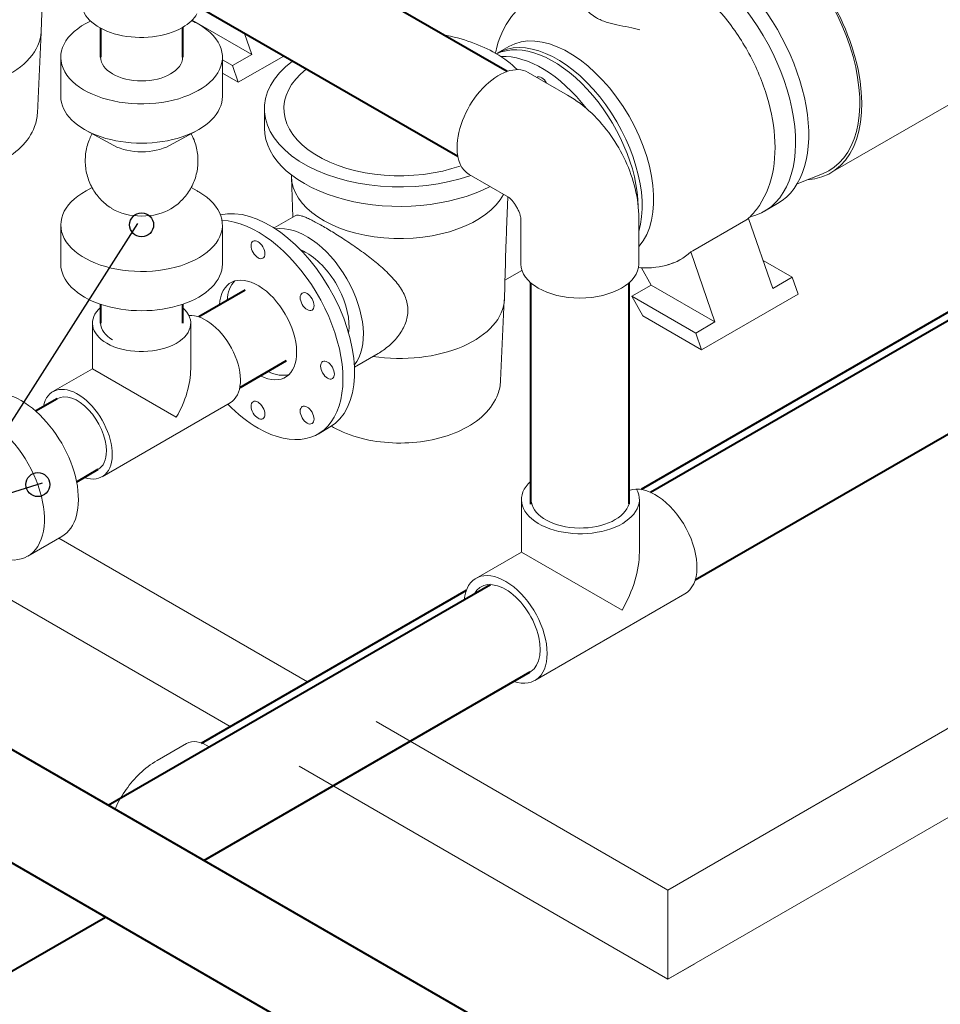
# Model space of a CAD drawing. Extents: x 4114239 to 5838486, y 780458 to 1383318.
# Tile 33 of 231: x 4342633 to 4345192, y 1005059 to 1007795. Entities that reach past the tile are written whole.
import ezdxf

# ---------------------------------------------------------------- set-up
doc = ezdxf.new("R2010")
doc.units = 0
doc.header["$MEASUREMENT"] = 0

msp = doc.modelspace()

# ---------------------------------------------------------------- linework, layer by layer
at = {"linetype": 'Continuous', "lineweight": 40, "extrusion": (5.55112e-17, 0.816497, 0.57735)}
for p, q in [((4343987.6925, 1007651.4992, 0), (4343246.6008, 1008079.3686, 0)), ((4343851.1045, 1007414.9218, 0), (4343110.0128, 1007842.7913)), ((4342858.2097, 1007771.7411, 0), (4342858.2097, 1007691.1129)), ((4343085.8564, 1007773.8755, 0), (4343085.8564, 1007691.1129, 0)), ((4344386.3616, 1006481.7876, 0), (4346533.9942, 1007721.7238, 0)), ((4344361.3492, 1006490.6668), (4346276.6909, 1007596.4898)), ((4344510.7125, 1006238.1451), (4346670.5822, 1007485.1465, 0)), ((4343260.1139, 1007043.9531), (4343130.9408, 1006969.375)), ((4344053.6849, 1006448.4531), (4344053.6849, 1007064.0422, 0)), ((4344326.8609, 1006450.1759, 0), (4344326.8609, 1007064.0422, 0)), ((4342858.168, 1007004.3656), (4342858.1581, 1006951.8647)), ((4343085.8147, 1007004.3373, 0), (4343085.8048, 1006951.8361)), ((4343373.9372, 1006846.8053), (4343244.7641, 1006772.2272, 0)), ((4342736.9085, 1006741.8803), (4342677.4606, 1006707.5581)), ((4342850.7318, 1006544.7325, 0), (4342791.284, 1006510.4103)), ((4342879.396, 1005611.7405), (4343942.2035, 1006225.3527, 0)), ((4343138.7888, 1005784.8212), (4343874.6678, 1006209.6812, 0)), ((4345739.0232, 1003960.734, 0), (4342083.1403, 1006071.459, 0)), ((4343144.5612, 1005458.6473, 0), (4344051.7417, 1005982.4082)), ((4345541.3025, 1003759.4516, 0), (4341946.5523, 1005834.8816, 0)), ((4338665.95, 1002872.92, 0), (4342871.3852, 1005300.9291, 0))]:
    msp.add_line(p, q, dxfattribs=at)
at = {"color": 0, "linetype": 'Continuous', "lineweight": 0, "extrusion": (5.55112e-17, 0.816497, 0.57735)}
for p, q in [((4342692.57, 1007761.5617), (4342695.1564, 1007840.7084)), ((4343278.1171, 1007698.9424), (4343112.849, 1007794.3599)), ((4342682.256, 1007535.6405), (4342692.5208, 1007760.3039, 0)), ((4343257.7764, 1007757.48, 0), (4343278.1171, 1007698.9424)), ((4343278.1171, 1007698.9424), (4343224.4602, 1007667.9636)), ((4343960.3028, 1007702.309, 0), (4343992.4969, 1007720.8962, 0)), ((4345481.2385, 1007712.3203, 0), (4344887.2601, 1007369.3867, 0)), ((4342747.4217, 1007582.0676, 0), (4342747.4217, 1007691.1129, 0)), ((4343196.6444, 1007582.0676), (4343196.6444, 1007691.1129, 0)), ((4343196.6444, 1007684.0231), (4343224.4602, 1007667.9636)), ((4343224.4602, 1007667.9636), (4343240.6195, 1007621.4595, 0)), ((4343366.9951, 1007694.4225, 0), (4343240.6195, 1007621.4595, 0)), ((4343240.6195, 1007621.4595, 0), (4343196.6444, 1007646.8486)), ((4344046.6524, 1007649.0023, 0), (4344156.1123, 1007585.8056)), ((4343313.5009, 1007493.9877), (4343313.5009, 1007547.9664)), ((4342894.8899, 1007445.7265), (4342817.7467, 1007487.8232, 0)), ((4343049.1762, 1007445.7265), (4343126.3194, 1007487.8232, 0)), ((4344794.2783, 1007339.4694, 0), (4344864.9033, 1007367.2435, 0)), ((4343388.7659, 1007360.8791, 0), (4343388.7659, 1007363.574)), ((4343392.4344, 1007246.9758, 0), (4343388.8195, 1007357.5974, 0)), ((4343882.7468, 1007365.1095, 0), (4343992.1088, 1007301.9693, 0)), ((4342834.4866, 1007328.5712, 0), (4342817.7467, 1007319.4363)), ((4343109.5795, 1007328.5712, 0), (4343126.3194, 1007319.4363)), ((4343986.5775, 1007211.2018), (4343989.5911, 1007303.4229, 0)), ((4344739.8017, 1007284.2515), (4344703.2077, 1007263.1239, 0)), ((4343398.863, 1007250.6874, 0), (4343340.0413, 1007216.7267, 0)), ((4344026.3673, 1007116.3514, 0), (4344026.3673, 1007242.6318)), ((4344354.1785, 1007116.3514, 0), (4344354.1785, 1007242.7449)), ((4344651.3645, 1007238.2309), (4344504.0181, 1007153.1605, 0)), ((4344659.2497, 1007242.7834), (4344651.3645, 1007238.2309)), ((4344726.7852, 1007048.4262, 0), (4344659.2497, 1007242.7834)), ((4342747.4217, 1007116.1466, 0), (4342747.4217, 1007225.192, 0)), ((4343196.6444, 1007116.1466), (4343196.6444, 1007225.192)), ((4344504.0181, 1007153.1605, 0), (4344498.2792, 1007149.8471)), ((4344498.2792, 1007149.8471), (4344565.8147, 1006955.4898)), ((4344780.442, 1007079.405, 0), (4344699.853, 1007125.933)), ((4343980.2677, 1007018.1091, 0), (4343982.854, 1007097.2558)), ((4344029.2941, 1007098.5483, 0), (4343982.0041, 1007071.2454)), ((4344388.2476, 1007058.0082), (4344361.495, 1007106.0007, 0)), ((4344435.143, 1005376.1343), (4347439.9255, 1007110.9462, 0)), ((4344780.442, 1007079.405, 0), (4344726.7852, 1007048.4262, 0)), ((4344796.6013, 1007032.9008, 0), (4344780.442, 1007079.405, 0)), ((4344388.2476, 1007058.0082), (4344334.5908, 1007027.0294)), ((4344565.8147, 1006955.4898), (4344388.2476, 1007058.0082)), ((4343969.9537, 1006792.1879), (4343980.2184, 1007016.8513)), ((4344365.1473, 1006972.2131, 0), (4344334.5908, 1007027.0294)), ((4344334.5908, 1007027.0294), (4344512.1579, 1006924.511, 0)), ((4344796.6013, 1007032.9008, 0), (4344528.3172, 1006878.0069, 0)), ((4344528.3172, 1006878.0069, 0), (4344365.1473, 1006972.2131, 0)), ((4342835.3729, 1006951.8551, 0), (4342835.3729, 1006825.0151)), ((4343108.5488, 1006951.8551, 0), (4343108.5488, 1006825.0151)), ((4344565.8147, 1006955.4898), (4344512.1579, 1006924.511, 0)), ((4344512.1579, 1006924.511, 0), (4344528.3172, 1006878.0069, 0)), ((4343629.4118, 1006867.6761), (4343563.5272, 1006829.6377, 0)), ((4344435.143, 1005128.304, 0), (4347439.9255, 1006863.1159)), ((4342835.3729, 1006825.0151), (4342725.5262, 1006761.5951, 0)), ((4342835.3729, 1006825.0151, 0), (4343068.5431, 1006690.3942, 0)), ((4343218.3955, 1006730.7169), (4342862.1142, 1006525.0178)), ((4343462.5037, 1006643.8376, 0), (4343494.6978, 1006662.4249, 0)), ((4344027.7306, 1006315.5255, 0), (4344027.7306, 1006461.29, 0)), ((4344355.5418, 1006315.5255, 0), (4344355.5418, 1006461.29, 0)), ((4342749.8605, 1006358.5674, 0), (4342655.4245, 1006304.0448, 0)), ((4342741.6896, 1006353.85), (4343433.0326, 1005954.703, 0)), ((4344027.7306, 1006315.5255, 0), (4343901.4949, 1006242.6433, 0)), ((4344307.535, 1006153.9804, 0), (4344027.7306, 1006315.5255, 0)), ((4343218.4053, 1005830.7878, 0), (4342458.8774, 1006269.3015)), ((4344481.7775, 1006199.1459, 0), (4344065.4005, 1005958.7505)), ((4343624.2558, 1005844.3002), (4344435.143, 1005376.1343)), ((4343096.6674, 1005783.284, 0), (4343015.1091, 1005736.1962, 0)), ((4344435.143, 1005128.304), (4343409.6285, 1005720.3851, 0)), ((4344435.143, 1005128.304), (4344435.143, 1005376.1343)), ((4344509.5683, 1005171.2734), (4344435.143, 1005128.304))]:
    msp.add_line(p, q, dxfattribs=at)
for p, q in [((4342453.0015, 1006431.695), (4342961.4981, 1007229.1467, 0)), ((4342696.0509, 1006507.1112, 0), (4342453.0015, 1006431.695))]:
    msp.add_line(p, q)
for centre in [(4342972.033, 1007225.192, 0), (4342683.5244, 1006503.2243, 0)]:
    msp.add_circle(centre, 33.3336)
at = {"color": 0, "linetype": 'Continuous', "lineweight": 0, "extrusion": (-6.29482e-17, 2.20052e-16, -1)}
for centre, major_axis, start_param, end_param in [((4344678.3021, 1007731.3126), (-208.958, 361.9259), 0.756666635, 3.421407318), ((4344084.3183, 1007611.4231), (-13.6588, 23.6577), 0.003873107, 1.56692322)]:
    msp.add_ellipse(centre, major_axis=major_axis, ratio=0.577350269, start_param=start_param, end_param=end_param, dxfattribs=at)
at = {"color": 0, "linetype": 'Continuous', "lineweight": 0, "extrusion": (-7.43708e-18, 1.23904e-16, -1)}
for centre, major_axis, start_param, end_param in [((4344678.3021, 1007731.3126), (-205.0618, 355.1774), 0.76290524, 3.227994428), ((4342637.5548, 1006553.0866), (-112.3057, 194.5191), 0, 3.141592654), ((4342543.1188, 1006498.5639), (-112.3057, 194.5191), 5.497787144, 10.238354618)]:
    msp.add_ellipse(centre, major_axis=major_axis, ratio=0.577350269, start_param=start_param, end_param=end_param, dxfattribs=at)
at = {"color": 0, "linetype": 'Continuous', "lineweight": 0, "extrusion": (-1.48742e-17, 2.47807e-16, -1)}
for centre, major_axis, start_param, end_param in [((4344530.8436, 1007646.1774), (208.958, -361.9259), 4.268037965, 6.283185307), ((4344494.2496, 1007625.0498, 0), (208.958, -361.9259), 4.286226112, 6.460022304), ((4343430.5576, 1007010.927, 0), (-111.743, 193.5445), 0.211135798, 2.930456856)]:
    msp.add_ellipse(centre, major_axis=major_axis, ratio=0.577350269, start_param=start_param, end_param=end_param, dxfattribs=at)
at = {"color": 0, "linetype": 'Continuous', "lineweight": 0, "extrusion": (3.79844e-17, 2.22045e-16, -1)}
for start_param, end_param in [(0.785398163, 3.141592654), (0.316182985, 0.785398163)]:
    msp.add_ellipse((4342970.1183, 1007840.8823, 0), major_axis=(163.9056, 0), ratio=0.577350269, start_param=start_param, end_param=end_param, dxfattribs=at)
at = {"color": 0, "linetype": 'Continuous', "lineweight": 0, "extrusion": (1.10799e-16, 2.22045e-16, -1)}
for centre, major_axis, start_param, end_param in [((4342972.033, 1007691.1129, 0), (224.6114, 0), 5.497787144, 10.311843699), ((4342972.033, 1007691.1129, 0), (224.6114, 0), 5.38135759, 5.497787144), ((4342972.033, 1007582.0676), (224.6114, 0), 0, 3.141592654), ((4342972.033, 1007492.8487), (112.3057, 0), 0.813576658, 2.328015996), ((4342972.033, 1007225.192, 0), (224.6114, 0), 5.497787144, 10.238354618), ((4342972.033, 1007225.192, 0), (224.6114, 0), 5.46960865, 5.497787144), ((4342972.033, 1007314.4109), (112.3057, 0), 0.75876046, 2.382832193), ((4342972.033, 1007116.1466), (224.6114, 0), 0, 3.141592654)]:
    msp.add_ellipse(centre, major_axis=major_axis, ratio=0.577350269, start_param=start_param, end_param=end_param, dxfattribs=at)
at = {"color": 0, "linetype": 'Continuous', "lineweight": 0, "extrusion": (7.31982e-17, 2.22045e-16, -1)}
for centre in [(4342402.3928, 1007764.7225, 0), (4343690.0905, 1007021.2699)]:
    msp.add_ellipse(centre, major_axis=(290.2289, 0), ratio=0.577350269, start_param=0.018864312, end_param=1.832228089, dxfattribs=at)
at = {"color": 0, "linetype": 'Continuous', "lineweight": 0, "extrusion": (7.67466e-17, 1.66533e-16, -1)}
for start_param, end_param in [(5.0365543, 5.497787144), (5.497787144, 5.759578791), (1.020502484, 3.796260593)]:
    msp.add_ellipse((4343690.0905, 1007547.9664, 0), major_axis=(376.5896, 0), ratio=0.577350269, start_param=start_param, end_param=end_param, dxfattribs=at)
at = {"color": 0, "linetype": 'Continuous', "lineweight": 0, "extrusion": (-3.51927e-17, 1.71978e-16, -1)}
for centre, major_axis, start_param, end_param in [((4344159.4378, 1007431.7461), (166.9409, -289.1501), 3.141592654, 6.098633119), ((4344127.2437, 1007413.1589), (166.9409, -289.1501), 3.126810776, 5.777186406), ((4344116.5124, 1007406.9631), (166.9409, -289.1501), 3.192275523, 5.481257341), ((4344084.3183, 1007388.3758, 0), (166.9409, -289.1501), 3.425104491, 4.481655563), ((4343327.757, 1006951.575), (166.9409, -289.1501), 3.311617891, 6.283185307), ((4343295.5629, 1006932.9877, 0), (166.9409, -289.1501), 3.489793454, 7.068583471), ((4343430.5576, 1007010.927, 0), (83.4704, -144.575), 3.787789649, 3.926990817), ((4343430.5576, 1007010.927, 0), (83.4704, -144.575), 3.926990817, 5.636988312), ((4343150.1015, 1006849.0056, 0), (-68.294, 118.2887), 0.27909014, 3.141592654), ((4342793.8202, 1006643.3064, 0), (-68.294, 118.2887), 5.697499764, 10.010463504), ((4343295.5629, 1006932.9877, 0), (166.9409, -289.1501), 0.785398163, 1.149338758)]:
    msp.add_ellipse(centre, major_axis=major_axis, ratio=0.577350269, start_param=start_param, end_param=end_param, dxfattribs=at)
at = {"color": 0, "linetype": 'Continuous', "lineweight": 0, "extrusion": (2.73488e-17, 1.66533e-16, -1)}
msp.add_ellipse((4342972.033, 1007691.1129, 0), major_axis=(-113.8233, 0), ratio=0.577350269, start_param=3.141592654, end_param=6.283185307, dxfattribs=at)
at = {"color": 0, "linetype": 'Continuous', "lineweight": 0, "extrusion": (-2.03185e-17, 7.58296e-17, -1)}
for start_param, end_param in [(0.785398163, 3.141592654), (0, 0.785398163)]:
    msp.add_ellipse((4343964.6996, 1007507.0559), major_axis=(-81.9528, -141.9464), ratio=0.577350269, start_param=start_param, end_param=end_param, dxfattribs=at)
at = {"color": 0, "linetype": 'Continuous', "lineweight": 0, "extrusion": (9.40993e-17, 2.22045e-16, -1)}
msp.add_ellipse((4343690.0905, 1007547.9664, 0), major_axis=(322.683, 0), ratio=0.577350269, start_param=1.016862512, end_param=3.774262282, dxfattribs=at)
at = {"color": 0, "linetype": 'Continuous', "lineweight": 0, "extrusion": (6.61289e-17, 1.66533e-16, -1)}
msp.add_ellipse((4343690.0905, 1007493.9877), major_axis=(376.5896, 0), ratio=0.577350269, start_param=0.84282476, end_param=3.141592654, dxfattribs=at)
at = {"color": 0, "linetype": 'Continuous', "lineweight": 0, "extrusion": (1.38158e-16, 1.66533e-16, -1)}
msp.add_ellipse((4343690.0905, 1007360.8791), major_axis=(301.3246, 0), ratio=0.577350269, start_param=0.296907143, end_param=3.141592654, dxfattribs=at)
at = {"color": 0, "linetype": 'Continuous', "lineweight": 0, "extrusion": (-6.29482e-17, 2.20052e-16, -1)}
for centre in [(4343295.5629, 1007156.035), (4343432.1508, 1007011.8468, 0), (4343488.7274, 1006821.4641, 0), (4343295.5629, 1006709.9404), (4343432.1508, 1006696.4104, 0)]:
    msp.add_ellipse(centre, major_axis=(-13.6588, 23.6577), ratio=0.577350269, dxfattribs=at)
at = {"color": 0, "linetype": 'Continuous', "lineweight": 0, "extrusion": (-9.07038e-17, 2.68126e-16, -1)}
for centre, major_axis, start_param, end_param in [((4344261.3858, 1007490.6058), (208.958, -361.9259), 6.138551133, 6.444940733), ((4343154.3379, 1005683.3958, 0), (57.6705, -99.8882), 3.141592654, 3.999726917)]:
    msp.add_ellipse(centre, major_axis=major_axis, ratio=0.577350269, start_param=start_param, end_param=end_param, dxfattribs=at)
at = {"color": 0, "linetype": 'Continuous', "lineweight": 0, "extrusion": (9.64266e-17, 1.66533e-16, -1)}
msp.add_ellipse((4344190.2729, 1007116.3514, 0), major_axis=(-163.9056, 0), ratio=0.577350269, start_param=3.141592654, end_param=6.283185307, dxfattribs=at)
at = {"color": 0, "linetype": 'Continuous', "lineweight": 0, "extrusion": (4.43555e-17, 8.97074e-17, -1)}
for centre, start_param, end_param in [((4343295.5629, 1006932.9877, 0), 5.560451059, 10.147512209), ((4343317.0256, 1006945.3792, 0), 5.560451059, 6.141288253), ((4343317.0256, 1006945.3792, 0), 3.283489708, 3.864326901)]:
    msp.add_ellipse(centre, major_axis=(-75.8822, 131.4319), ratio=0.577350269, start_param=start_param, end_param=end_param, dxfattribs=at)
at = {"color": 0, "linetype": 'Continuous', "lineweight": 0, "extrusion": (1.01092e-16, 1.66533e-16, -1)}
for start_param, end_param in [(2.35619449, 3.727659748), (5.697881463, 8.639379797)]:
    msp.add_ellipse((4342971.9608, 1006951.8551, 0), major_axis=(136.588, 0), ratio=0.577350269, start_param=start_param, end_param=end_param, dxfattribs=at)
at = {"color": 0, "linetype": 'Continuous', "lineweight": 0, "extrusion": (1.90658e-16, 2.22009e-16, -1)}
msp.add_ellipse((4342971.9814, 1006951.8432, 0), major_axis=(-113.8233, 0.0215), ratio=0.57747609, start_param=5.497806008, end_param=6.283185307, dxfattribs=at)
at = {"color": 0, "linetype": 'Continuous', "lineweight": 0, "extrusion": (5.92297e-17, 1.581e-16, -1)}
msp.add_ellipse((4342971.9608, 1006746.156), major_axis=(-96.5823, -167.2854), ratio=0.577350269, start_param=3.926990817, end_param=4.71238898, dxfattribs=at)
at = {"color": 0, "linetype": 'Continuous', "lineweight": 0, "extrusion": (-1.11556e-17, 1.85856e-16, -1)}
for start_param, end_param in [(3.141592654, 5.497787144), (5.497787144, 6.283185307)]:
    msp.add_ellipse((4342793.8202, 1006643.3064, 0), major_axis=(56.9117, -98.5739), ratio=0.577350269, start_param=start_param, end_param=end_param, dxfattribs=at)
at = {"color": 0, "linetype": 'Continuous', "lineweight": 0, "extrusion": (-1.34411e-16, 1.66533e-16, -1)}
msp.add_ellipse((4344191.6362, 1006461.29, 0), major_axis=(163.9056, 0), ratio=0.577350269, start_param=5.967002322, end_param=9.995240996, dxfattribs=at)
at = {"color": 0, "linetype": 'Continuous', "lineweight": 0, "extrusion": (-8.69853e-17, 2.06174e-16, -1)}
for centre, start_param, end_param in [((4344399.8247, 1006341.0923, 0), 3.246019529, 6.283185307), ((4343983.4477, 1006100.6969, 0), 2.472619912, 6.868870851)]:
    msp.add_ellipse(centre, major_axis=(81.9528, -141.9464), ratio=0.577350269, start_param=start_param, end_param=end_param, dxfattribs=at)
at = {"color": 0, "linetype": 'Continuous', "lineweight": 0, "extrusion": (5.86208e-18, 1.66533e-16, -1)}
msp.add_ellipse((4344191.6362, 1006461.29, 0), major_axis=(-136.588, 0), ratio=0.577350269, start_param=3.282998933, end_param=6.197059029, dxfattribs=at)
at = {"color": 0, "linetype": 'Continuous', "lineweight": 0, "extrusion": (1.11556e-17, 1.85856e-16, -1)}
msp.add_ellipse((4344191.6362, 1006220.8946, 0), major_axis=(-115.8988, -200.7425), ratio=0.577350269, start_param=3.926990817, end_param=4.71238898, dxfattribs=at)
at = {"color": 0, "linetype": 'Continuous', "lineweight": 0, "extrusion": (1.28814e-17, 1.99733e-16, -1)}
msp.add_ellipse((4343983.4477, 1006100.6969), major_axis=(-68.294, 118.2887), ratio=0.577350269, start_param=5.939000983, end_param=9.550874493, dxfattribs=at)
at = {"color": 0, "linetype": 'Continuous', "lineweight": 0}
for points, knots in [([(4345481.2385, 1007712.3203, 0), (4345506.8381, 1007727.1002, 0), (4345529.6257, 1007746.5135, 0), (4345567.9736, 1007791.7988, 0), (4345582.8368, 1007817.8727, 0), (4345606.4702, 1007876.8586), (4345613.122, 1007909.9236), (4345618.768, 1007984.2442), (4345615.0067, 1008025.3093), (4345597.1351, 1008109.507, 0), (4345581.8764, 1008152.4653, 0), (4345542.2527, 1008233.6735), (4345517.9786, 1008271.9333, 0), (4345461.436, 1008341.7359), (4345429.1895, 1008373.2776, 0), (4345356.5923, 1008425.9053), (4345316.2121, 1008447.3728, 0), (4345233.569, 1008469.6612), (4345192.9682, 1008473.6532, 0), (4345121.0798, 1008462.3273), (4345090.7147, 1008451.987), (4345063.3225, 1008436.1721)], [2.35619449, 2.35619449, 2.35619449, 2.35619449, 2.560501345, 2.560501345, 2.782183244, 2.782183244, 3.057756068, 3.057756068, 3.413973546, 3.413973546, 3.806732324, 3.806732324, 4.194985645, 4.194985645, 4.585272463, 4.585272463, 4.972778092, 4.972778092, 5.279173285, 5.279173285, 5.497787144, 5.497787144, 5.497787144, 5.497787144]), ([(4343955.4611, 1007702.2369), (4343955.7318, 1007703.5711, 0), (4343956.0112, 1007704.9024, 0), (4343964.0567, 1007741.9953, 0), (4343978.2343, 1007775.8741, 0), (4344015.9023, 1007825.1273), (4344035.62, 1007842.8278), (4344058.1667, 1007855.8451, 0)], [6.4899193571, 6.4899193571, 6.4899193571, 6.4899193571, 6.5021988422, 6.5021988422, 6.832819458, 6.832819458, 7.0685834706, 7.0685834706, 7.0685834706, 7.0685834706]), ([(4344200.6307, 1007832.3753), (4344202.392, 1007829.9903, 0), (4344204.2982, 1007827.6239), (4344210.4412, 1007820.6252, 0), (4344215.0967, 1007816.1095, 0), (4344225.1026, 1007807.9474), (4344230.405, 1007804.2696, 0), (4344240.4408, 1007798.4569), (4344244.984, 1007796.1742, 0), (4344254.0981, 1007792.216, 0), (4344258.6079, 1007790.5163), (4344272.7646, 1007785.8403), (4344282.7459, 1007783.4157, 0), (4344304.1316, 1007778.911, 0), (4344315.2568, 1007776.9061, 0), (4344336.9644, 1007772.3718, 0), (4344347.0781, 1007770.001, 0), (4344357.1841, 1007766.9182)], [-65.176849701, -65.176849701, -65.176849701, -65.176849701, -61.032925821, -61.032925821, -52.690836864, -52.690836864, -44.779175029, -44.779175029, -38.766337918, -38.766337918, -33.264461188, -33.264461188, -22.083897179, -22.083897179, -10.446954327, -10.446954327, -0.001653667, -0.001653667, -0.001653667, -0.001653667]), ([(4344544.5274, 1007854.6108, 0), (4344550.8294, 1007848.5468), (4344557.0274, 1007842.2951), (4344592.9923, 1007804.3172, 0), (4344620.1644, 1007768.5437), (4344666.7095, 1007692.34), (4344686.1383, 1007651.9714), (4344715.6833, 1007569.6602, 0), (4344725.7609, 1007527.7307), (4344734.73, 1007445.3078, 0), (4344733.5625, 1007404.7872), (4344717.5391, 1007330.9136, 0), (4344703.3615, 1007297.0348, 0), (4344673.9385, 1007258.5624, 0), (4344665.6274, 1007249.4636), (4344656.5077, 1007241.2004)], [1.892524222, 1.892524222, 1.892524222, 1.892524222, 1.963738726, 1.963738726, 2.313391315, 2.313391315, 2.659858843, 2.659858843, 3.008311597, 3.008311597, 3.360606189, 3.360606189, 3.691226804, 3.691226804, 3.80301772, 3.80301772, 3.80301772, 3.80301772]), ([(4344156.1123, 1007585.8056), (4344181.1448, 1007571.3531, 0), (4344203.2058, 1007554.2012), (4344242.9712, 1007516.3232, 0), (4344260.6553, 1007495.549), (4344291.9507, 1007451.2256), (4344305.548, 1007427.6744), (4344328.2855, 1007378.41, 0), (4344337.4345, 1007352.708), (4344350.355, 1007299.3312), (4344354.1785, 1007271.6499, 0), (4344354.1785, 1007242.7449)], [1.570796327, 1.570796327, 1.570796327, 1.570796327, 1.884955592, 1.884955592, 2.199114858, 2.199114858, 2.513274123, 2.513274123, 2.827433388, 2.827433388, 3.141592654, 3.141592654, 3.141592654, 3.141592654]), ([(4342211.7273, 1007408.7658), (4342219.1543, 1007404.4272, 0), (4342226.9049, 1007400.3855), (4342259.6853, 1007385.1056, 0), (4342287.1295, 1007376.3852, 0), (4342344.58, 1007364.8753), (4342374.5534, 1007362.0454, 0), (4342434.2763, 1007362.3219), (4342464.0132, 1007365.3945, 0), (4342520.8191, 1007377.2963), (4342547.8648, 1007386.147, 0), (4342596.7954, 1007409.4769, 0), (4342618.6746, 1007423.9924), (4342653.4623, 1007457.8573, 0), (4342666.8386, 1007477.0567, 0), (4342679.0637, 1007510.3675), (4342681.676, 1007522.9467, 0), (4342682.256, 1007535.6405, 0)], [1.564926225, 1.564926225, 1.564926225, 1.564926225, 1.676983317, 1.676983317, 2.022187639, 2.022187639, 2.364214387, 2.364214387, 2.704310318, 2.704310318, 3.046491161, 3.046491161, 3.391673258, 3.391673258, 3.71818963, 3.71818963, 3.90061813, 3.90061813, 3.90061813, 3.90061813]), ([(4342834.4866, 1007478.6883, 0), (4342832.0137, 1007474.1563), (4342829.7625, 1007469.498), (4342825.2136, 1007458.7591, 0), (4342823.0464, 1007452.6011), (4342819.5009, 1007440.0876), (4342818.1157, 1007433.708, 0), (4342816.1527, 1007420.8509, 0), (4342815.571, 1007414.3486), (4342815.2209, 1007401.3473, 0), (4342815.4517, 1007394.8231, 0), (4342816.7199, 1007381.879), (4342817.7597, 1007375.4341), (4342820.6266, 1007362.7479, 0), (4342822.4592, 1007356.4822, 0), (4342826.8803, 1007344.2506, 0), (4342829.4774, 1007338.2611, 0), (4342835.3841, 1007326.6737), (4342838.7053, 1007321.0534), (4342846.0063, 1007310.2898, 0), (4342850.0001, 1007305.1258), (4342858.582, 1007295.3529, 0), (4342863.1866, 1007290.7251), (4342872.9164, 1007282.0944, 0), (4342878.0604, 1007278.0747, 0), (4342885.7516, 1007272.8013, 0), (4342888.1234, 1007271.2676), (4342890.534, 1007269.7997, 0)], [27.046085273, 27.046085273, 27.046085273, 27.046085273, 32.145621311, 32.145621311, 38.573055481, 38.573055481, 45.000486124, 45.000486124, 51.427914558, 51.427914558, 57.85534182, 57.85534182, 64.282768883, 64.282768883, 70.710196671, 70.710196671, 77.137626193, 77.137626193, 83.565058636, 83.565058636, 89.992495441, 89.992495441, 96.41993849, 96.41993849, 102.847390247, 102.847390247, 105.636958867, 105.636958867, 105.636958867, 105.636958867]), ([(4343053.5321, 1007269.7997, 0), (4343059.0936, 1007273.1864), (4343064.4539, 1007276.9277, 0), (4343074.641, 1007285.0272, 0), (4343079.4882, 1007289.4002, 0), (4343088.5839, 1007298.6968), (4343092.8501, 1007303.6383), (4343100.7201, 1007313.9931, 0), (4343104.3392, 1007319.4264), (4343110.8615, 1007330.6789, 0), (4343113.7773, 1007336.5198), (4343118.8507, 1007348.4956, 0), (4343121.0181, 1007354.6536), (4343124.564, 1007367.1669, 0), (4343125.9494, 1007373.5465), (4343127.9128, 1007386.4035), (4343128.4947, 1007392.9058), (4343128.8453, 1007405.9071), (4343128.6146, 1007412.4313, 0), (4343127.3468, 1007425.3754), (4343126.3072, 1007431.8204), (4343123.4408, 1007444.5067, 0), (4343121.6084, 1007450.7725, 0), (4343117.1877, 1007463.0042), (4343114.5908, 1007468.9937, 0), (4343110.9702, 1007476.0969), (4343110.284, 1007477.3974, 0), (4343109.5795, 1007478.6883)], [0, 0, 0, 0, 6.435830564, 6.435830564, 12.863278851, 12.863278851, 19.290735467, 19.290735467, 25.718182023, 25.718182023, 32.145621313, 32.145621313, 38.57305549, 38.57305549, 45.000486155, 45.000486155, 51.42791459, 51.42791459, 57.855341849, 57.855341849, 64.282768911, 64.282768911, 70.710196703, 70.710196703, 77.137626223, 77.137626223, 78.590198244, 78.590198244, 78.590198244, 78.590198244]), ([(4343992.0767, 1007301.9898, 0), (4343992.0767, 1007301.9898, 0), (4343992.4311, 1007301.7662), (4343993.8067, 1007300.729, 0), (4343994.9749, 1007299.778), (4343997.7861, 1007297.1725), (4343999.4311, 1007295.5166), (4344002.9925, 1007291.5421), (4344004.9171, 1007289.2004, 0), (4344008.8307, 1007283.9498, 0), (4344010.8186, 1007281.0203), (4344014.6088, 1007274.8392), (4344016.4049, 1007271.5813), (4344019.5815, 1007265.1398, 0), (4344020.9646, 1007261.9558), (4344023.2055, 1007256.0866), (4344024.0801, 1007253.3873, 0), (4344025.3487, 1007248.7958, 0), (4344025.7621, 1007246.8723, 0), (4344026.2544, 1007244.0196, 0), (4344026.3401, 1007243.0678, 0), (4344026.3674, 1007242.6401, 0), (4344026.369, 1007242.5938), (4344026.369, 1007242.5938)], [1.60959514, 1.60959514, 1.60959514, 1.60959514, 1.72259757, 1.72259757, 1.864688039, 1.864688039, 2.007271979, 2.007271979, 2.15549328, 2.15549328, 2.310390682, 2.310390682, 2.469234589, 2.469234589, 2.626921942, 2.626921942, 2.778828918, 2.778828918, 2.923771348, 2.923771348, 3.065172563, 3.065172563, 3.102793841, 3.102793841, 3.102793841, 3.102793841]), ([(4343629.4118, 1006867.6762), (4343634.3699, 1006870.5389, 0), (4343639.2986, 1006873.6769, 0), (4343649.4795, 1006880.8277), (4343654.7112, 1006884.8975), (4343664.7816, 1006893.6006, 0), (4343669.6205, 1006898.2338), (4343678.7402, 1006907.9763, 0), (4343683.0208, 1006913.0855), (4343690.8615, 1006923.6787), (4343694.4246, 1006929.1673), (4343700.6764, 1006940.4141, 0), (4343703.3645, 1006946.1722, 0), (4343707.7302, 1006957.8373, 0), (4343709.4074, 1006963.7455, 0), (4343711.6608, 1006975.5932, 0), (4343712.2364, 1006981.5325), (4343712.2512, 1006987.4342), (4343712.2665, 1006993.5729), (4343711.6755, 1006999.6868, 0), (4343709.3245, 1007011.7896, 0), (4343707.5653, 1007017.779), (4343702.9898, 1007029.5918), (4343700.1741, 1007035.4169, 0), (4343693.6351, 1007046.8886, 0), (4343689.9124, 1007052.5356), (4343681.728, 1007063.645, 0), (4343677.2635, 1007069.1116), (4343667.7569, 1007079.8623), (4343662.7148, 1007085.1466, 0), (4343652.2217, 1007095.5161), (4343646.7704, 1007100.6018, 0), (4343635.6285, 1007110.545, 0), (4343629.9379, 1007115.4027, 0), (4343618.6325, 1007124.7295), (4343612.8102, 1007129.3769), (4343600.8094, 1007138.6801, 0), (4343594.6308, 1007143.3361, 0), (4343582.0514, 1007152.584, 0), (4343575.65, 1007157.1764), (4343562.7621, 1007166.2267, 0), (4343556.2757, 1007170.6846, 0), (4343543.3561, 1007179.3956), (4343536.9153, 1007183.654, 0), (4343524.2095, 1007191.905, 0), (4343517.9447, 1007195.8976, 0), (4343505.7202, 1007203.5503), (4343499.7595, 1007207.211, 0), (4343488.2566, 1007214.1421), (4343482.7145, 1007217.4124, 0), (4343472.144, 1007223.5152), (4343467.0121, 1007226.4076), (4343457.1733, 1007231.7982), (4343452.4663, 1007234.2964), (4343443.5665, 1007238.8399, 0), (4343439.3728, 1007240.8855), (4343431.5565, 1007244.4829), (4343427.9339, 1007246.0347, 0), (4343421.2875, 1007248.62, 0), (4343418.2597, 1007249.6552), (4343412.7959, 1007251.2003), (4343410.3598, 1007251.7102, 0), (4343406.054, 1007252.211), (4343404.1839, 1007252.2018), (4343401.1396, 1007251.7166), (4343399.9111, 1007251.2923, 0), (4343398.8631, 1007250.6874, 0)], [-57.576812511, -57.576812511, -57.576812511, -57.576812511, -50.985394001, -50.985394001, -43.701766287, -43.701766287, -36.418138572, -36.418138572, -29.134510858, -29.134510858, -21.850883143, -21.850883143, -14.567255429, -14.567255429, -7.283627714, -7.283627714, 0, 0, 0, 7.576082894, 7.576082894, 15.152165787, 15.152165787, 22.728248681, 22.728248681, 30.304331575, 30.304331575, 37.880414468, 37.880414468, 45.456497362, 45.456497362, 53.032580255, 53.032580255, 60.608663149, 60.608663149, 67.996221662, 67.996221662, 75.383780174, 75.383780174, 82.771338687, 82.771338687, 90.1588972, 90.1588972, 97.546455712, 97.546455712, 104.934014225, 104.934014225, 112.321572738, 112.321572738, 119.70913125, 119.70913125, 127.096689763, 127.096689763, 134.484248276, 134.484248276, 141.871806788, 141.871806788, 149.259365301, 149.259365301, 156.646923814, 156.646923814, 164.034482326, 164.034482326, 171.422040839, 171.422040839, 177.990640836, 177.990640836, 177.990640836, 177.990640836]), ([(4343986.5775, 1007211.2018, 0), (4343986.5463, 1007210.2458, 0), (4343986.5143, 1007209.2918, 0), (4343986.2138, 1007200.562, 0), (4343985.8989, 1007192.9294, 0), (4343985.2654, 1007178.1092, 0), (4343984.9473, 1007170.9205, 0), (4343984.3772, 1007157.1312, 0), (4343984.1258, 1007150.5309), (4343983.922, 1007144.2834), (4343983.726, 1007138.2771, 0), (4343983.5735, 1007132.5821, 0), (4343983.3381, 1007121.8994, 0), (4343983.2547, 1007116.9114, 0), (4343983.1004, 1007107.6778, 0), (4343983.0288, 1007103.4304), (4343982.9013, 1007098.7708), (4343982.8785, 1007098.006, 0), (4343982.854, 1007097.2559)], [-23.655317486, -23.655317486, -23.655317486, -23.655317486, -22.728248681, -22.728248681, -15.152165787, -15.152165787, -7.576082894, -7.576082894, 0, 0, 0, 7.283627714, 7.283627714, 14.567255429, 14.567255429, 21.850883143, 21.850883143, 23.314422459, 23.314422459, 23.314422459, 23.314422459]), ([(4344472.9696, 1007130.2345, 0), (4344450.7176, 1007117.9361, 0), (4344426.0505, 1007110.2498, 0), (4344385.1791, 1007105.2768, 0), (4344369.1751, 1007105.159, 0), (4344353.3073, 1007106.6076)], [3.9377841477, 3.9377841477, 3.9377841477, 3.9377841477, 4.1680286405, 4.1680286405, 4.3139602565, 4.3139602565, 4.3139602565, 4.3139602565]), ([(4343499.425, 1006665.3133), (4343506.8519, 1006660.9747, 0), (4343514.6025, 1006656.9329), (4343547.3829, 1006641.653), (4343574.8272, 1006632.9326), (4343632.2776, 1006621.4227), (4343662.2511, 1006618.5928, 0), (4343721.974, 1006618.8693), (4343751.7108, 1006621.9419, 0), (4343808.5168, 1006633.8438), (4343835.5625, 1006642.6944, 0), (4343884.4931, 1006666.0243, 0), (4343906.3723, 1006680.5398), (4343941.1599, 1006714.4047), (4343954.5362, 1006733.6041, 0), (4343966.7614, 1006766.9149, 0), (4343969.3737, 1006779.4941, 0), (4343969.9537, 1006792.1879, 0)], [1.564926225, 1.564926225, 1.564926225, 1.564926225, 1.676983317, 1.676983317, 2.022187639, 2.022187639, 2.364214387, 2.364214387, 2.704310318, 2.704310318, 3.046491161, 3.046491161, 3.391673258, 3.391673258, 3.71818963, 3.71818963, 3.90061813, 3.90061813, 3.90061813, 3.90061813]), ([(4343015.1091, 1005736.1962, 0), (4342997.2397, 1005725.8794, 0), (4342981.4615, 1005713.6165, 0), (4342952.9955, 1005686.5017, 0), (4342940.3221, 1005671.6158, 0), (4342917.8886, 1005639.8434), (4342908.1384, 1005622.9556), (4342899.3268, 1005603.8639), (4342898.6754, 1005602.4242), (4342898.0347, 1005600.9795, 0)], [1.5707963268, 1.5707963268, 1.5707963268, 1.5707963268, 1.8849555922, 1.8849555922, 2.1991148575, 2.1991148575, 2.5132741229, 2.5132741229, 2.5387983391, 2.5387983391, 2.5387983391, 2.5387983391])]:
    msp.add_open_spline(points, degree=3, knots=knots, dxfattribs=at)

doc.saveas('drawing.dxf')
